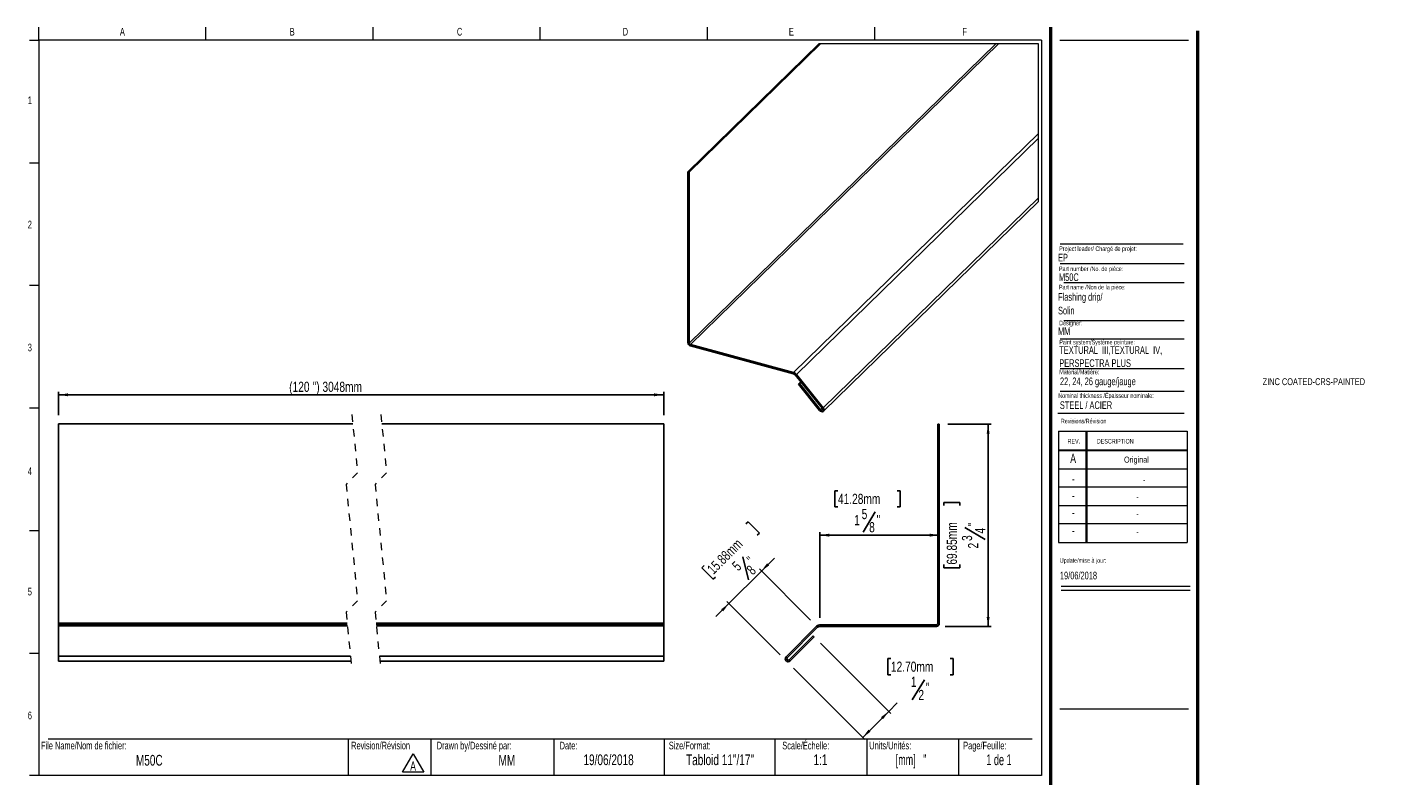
# Model space of a CAD drawing. Header units: inches. Extents: x 0.5 to 18.9, y 0.4 to 10.7.
import ezdxf

# ---------------------------------------------------------------- set-up
doc = ezdxf.new("R2010")
doc.units = ezdxf.units.IN
doc.header["$MEASUREMENT"] = 0
doc.linetypes.add('HIDDEN', pattern=[0.075, 0.05, -0.025])
doc.layers.add('FORMAT', color=7, linetype='Continuous')
doc.styles.add('SLDTEXTSTYLE0', font='TXT', dxfattribs={"width": 0.7})
doc.styles.add('SLDTEXTSTYLE1', font='TXT', dxfattribs={"width": 0.633333})
doc.styles.add('SLDTEXTSTYLE2', font='TXT', dxfattribs={"width": 0.625})
doc.styles.add('SLDTEXTSTYLE3', font='TXT', dxfattribs={"width": 0.75})
doc.dimstyles.new('SLDDIMSTYLE0', dxfattribs={"dimtxt": 0.137795, "dimasz": 0.13, "dimexe": 0, "dimexo": 0.0625, "dimgap": 0.034449, "dimtad": 1, "dimdec": 6, "dimrnd": 1e-09, "dimzin": 12, "dimdsep": 46, "dimlunit": 5, "dimtxsty": 'SLDTEXTSTYLE3', "dimsah": 1, "dimcen": 0.09, "dimadec": 0, "dimazin": 3, "dimtfac": 1, "dimtmove": 0, "dimatfit": 0, "dimfxl": 1, "dimfrac": 2, "dimtolj": 1, "dimtzin": 12, "dimarcsym": 0})
doc.dimstyles.new('SLDDIMSTYLE1', dxfattribs={"dimtxt": 0.137795, "dimasz": 0.13, "dimexe": 0, "dimexo": 0.0625, "dimgap": 0.034449, "dimtad": 0, "dimtih": 1, "dimtoh": 1, "dimdec": 6, "dimrnd": 1e-09, "dimzin": 12, "dimdsep": 46, "dimlunit": 5, "dimtxsty": 'SLDTEXTSTYLE3', "dimsah": 1, "dimcen": 0.09, "dimadec": 0, "dimazin": 3, "dimtfac": 1, "dimtofl": 0, "dimtmove": 0, "dimatfit": 3, "dimfxl": 1, "dimfrac": 2, "dimtolj": 1, "dimtzin": 12, "dimarcsym": 0})
doc.dimstyles.new('SLDDIMSTYLE2', dxfattribs={"dimtxt": 0.137795, "dimasz": 0.13, "dimexe": 0, "dimexo": 0.0625, "dimgap": 0.034449, "dimtad": 1, "dimdec": 6, "dimrnd": 1e-09, "dimzin": 12, "dimdsep": 46, "dimlunit": 5, "dimtxsty": 'SLDTEXTSTYLE3', "dimsah": 1, "dimcen": 0.09, "dimadec": 0, "dimazin": 3, "dimtfac": 1, "dimtofl": 0, "dimtmove": 0, "dimatfit": 3, "dimfxl": 1, "dimfrac": 2, "dimtolj": 1, "dimtzin": 12, "dimarcsym": 0})
doc.dimstyles.new('SLDDIMSTYLE3', dxfattribs={"dimtxt": 0.137795, "dimasz": 0.13, "dimexe": 0, "dimexo": 0.0625, "dimgap": 0.034449, "dimtad": 1, "dimrnd": 1e-09, "dimzin": 12, "dimdsep": 46, "dimlunit": 5, "dimtxsty": 'SLDTEXTSTYLE3', "dimsah": 1, "dimcen": 0.09, "dimadec": 0, "dimazin": 3, "dimtfac": 1, "dimtofl": 0, "dimtmove": 0, "dimatfit": 3, "dimfxl": 1, "dimfrac": 2, "dimtolj": 1, "dimtzin": 12, "dimarcsym": 0})

# ---------------------------------------------------------------- blocks, each defined once
blk = doc.blocks.new('SW_NOTE_0')
at = {"color": 0, "linetype": 'Continuous', "lineweight": 0}
for p, q in [((-0.096, 0.015), (0.049, 0.266)), ((0.049, 0.266), (0.194, 0.015)), ((0.194, 0.015), (-0.096, 0.015))]:
    blk.add_line(p, q, dxfattribs=at)
at = {"color": 0, "linetype": 'Continuous', "lineweight": 0, "insert": (0.049, 0.161), "char_height": 0.125, "attachment_point": 2, "style": 'SLDTEXTSTYLE0'}
blk.add_mtext('A', dxfattribs=at)
blk = doc.blocks.new('SW_NOTE_1')
at = {"layer": 'FORMAT', "color": 0, "char_height": 0.10417, "attachment_point": 1, "style": 'SLDTEXTSTYLE0'}
for s, insert in [('TEXTURAL  III,TEXTURAL  IV,', (0, 0.134)), ('PERSPECTRA PLUS', (0, -0.044))]:
    blk.add_mtext(s, dxfattribs=dict(at, insert=insert))
blk = doc.blocks.new('_D')
at = {"layer": 'FORMAT'}
for p, q in [((10.234, 3.94), (10.264, 3.97)), ((10.264, 3.97), (10.418, 3.815)), ((10.418, 3.815), (10.389, 3.785)), ((9.666, 3.373), (9.637, 3.343)), ((9.637, 3.343), (9.791, 3.188)), ((10.192, 3.492), (10.27, 3.18)), ((11.112, 2.632), (10.418, 3.327)), ((10.446, 3.299), (10.622, 3.475)), ((9.791, 3.188), (9.821, 3.218)), ((10.446, 3.299), (10.004, 2.857)), ((10.004, 2.857), (9.827, 2.68)), ((10.699, 2.162), (9.976, 2.885))]:
    blk.add_line(p, q, dxfattribs=at)
for points in [[(10.446, 3.299), (10.552, 3.376), (10.523, 3.405)], [(10.004, 2.857), (9.898, 2.779), (9.926, 2.751)]]:
    blk.add_solid(points, dxfattribs=at)
at = {"layer": 'FORMAT', "attachment_point": 1, "rotation": 45, "style": 'SLDTEXTSTYLE3'}
for s, insert, char_height in [('15.88mm', (9.696, 3.343), 0.1378), ('"', (10.234, 3.476), 0.138), ('5', (10.033, 3.389), 0.138), ('8', (10.231, 3.335), 0.138)]:
    blk.add_mtext(s, dxfattribs=dict(at, insert=insert, char_height=char_height))
blk = doc.blocks.new('_D_1')
at = {"layer": 'FORMAT'}
for p, q in [((11.247, 2.32), (12.205, 1.363)), ((12.206, 2.109), (12.164, 2.109)), ((12.164, 2.109), (12.164, 1.89)), ((13.009, 2.109), (13.051, 2.109)), ((13.051, 2.109), (13.051, 1.89)), ((10.882, 1.978), (11.851, 1.009)), ((12.164, 1.89), (12.206, 1.89)), ((13.051, 1.89), (13.009, 1.89)), ((12.662, 1.822), (12.496, 1.546)), ((12.177, 1.391), (12.292, 1.506)), ((11.823, 1.037), (12.177, 1.391))]:
    blk.add_line(p, q, dxfattribs=at)
for points in [[(12.177, 1.391), (12.071, 1.313), (12.099, 1.285)], [(11.823, 1.037), (11.929, 1.115), (11.901, 1.143)]]:
    blk.add_solid(points, dxfattribs=at)
at = {"layer": 'FORMAT', "attachment_point": 1, "style": 'SLDTEXTSTYLE3'}
for s, insert, char_height in [('12.70mm', (12.206, 2.068), 0.1378), ('1', (12.477, 1.862), 0.138), ('2', (12.579, 1.683), 0.138), ('"', (12.681, 1.781), 0.138)]:
    blk.add_mtext(s, dxfattribs=dict(at, insert=insert, char_height=char_height))
blk = doc.blocks.new('_D_2')
at = {"layer": 'FORMAT'}
for p, q in [((12.981, 5.296), (13.567, 5.296)), ((13.527, 5.296), (13.527, 2.546)), ((12.924, 4.188), (12.924, 4.23)), ((12.924, 4.23), (13.143, 4.23)), ((13.143, 4.23), (13.143, 4.188)), ((13.211, 3.892), (13.487, 3.727)), ((12.924, 3.386), (12.924, 3.344)), ((12.924, 3.344), (13.143, 3.344)), ((13.143, 3.344), (13.143, 3.386)), ((12.942, 2.546), (13.567, 2.546))]:
    blk.add_line(p, q, dxfattribs=at)
for points in [[(13.527, 5.296), (13.507, 5.166), (13.547, 5.166)], [(13.527, 2.546), (13.547, 2.676), (13.507, 2.676)]]:
    blk.add_solid(points, dxfattribs=at)
at = {"layer": 'FORMAT', "attachment_point": 1, "rotation": 90, "style": 'SLDTEXTSTYLE3'}
for s, insert, char_height in [('69.85mm', (12.965, 3.386), 0.1378), ('"', (13.252, 3.911), 0.138), ('4', (13.35, 3.809), 0.138), ('3', (13.171, 3.708), 0.138), ('2', (13.254, 3.606), 0.138)]:
    blk.add_mtext(s, dxfattribs=dict(at, insert=insert, char_height=char_height))
blk = doc.blocks.new('_D_3')
at = {"layer": 'FORMAT'}
for p, q in [((11.486, 4.39), (11.444, 4.39)), ((11.444, 4.39), (11.444, 4.171)), ((12.289, 4.39), (12.331, 4.39)), ((12.331, 4.39), (12.331, 4.171)), ((11.444, 4.171), (11.486, 4.171)), ((11.993, 4.103), (11.827, 3.827)), ((12.331, 4.171), (12.289, 4.171)), ((11.238, 2.664), (11.238, 3.826)), ((12.863, 3.787), (11.238, 3.787))]:
    blk.add_line(p, q, dxfattribs=at)
for points in [[(11.238, 3.787), (11.368, 3.767), (11.368, 3.807)], [(12.863, 3.787), (12.733, 3.807), (12.733, 3.767)]]:
    blk.add_solid(points, dxfattribs=at)
at = {"layer": 'FORMAT', "attachment_point": 1, "style": 'SLDTEXTSTYLE3'}
for s, insert, char_height in [('41.28mm', (11.486, 4.349), 0.1378), ('1', (11.707, 4.06), 0.138), ('5', (11.808, 4.143), 0.138), ('"', (12.012, 4.062), 0.138), ('8', (11.91, 3.964), 0.138)]:
    blk.add_mtext(s, dxfattribs=dict(at, insert=insert, char_height=char_height))
blk = doc.blocks.new('_D_4')
at = {"layer": 'FORMAT'}
for p, q in [((0.893, 5.42), (0.893, 5.734)), ((9.118, 5.42), (9.118, 5.734)), ((0.893, 5.695), (9.118, 5.695))]:
    blk.add_line(p, q, dxfattribs=at)
for points in [[(0.893, 5.695), (1.023, 5.675), (1.023, 5.715)], [(9.118, 5.695), (8.988, 5.715), (8.988, 5.675)]]:
    blk.add_solid(points, dxfattribs=at)
at = {"layer": 'FORMAT', "insert": (4.028, 5.873), "char_height": 0.1378, "attachment_point": 1, "style": 'SLDTEXTSTYLE3'}
blk.add_mtext("(120 '') 3048mm", dxfattribs=at)

msp = doc.modelspace()

# ---------------------------------------------------------------- linework, layer by layer
at = {"color": 7, "linetype": 'Continuous', "lineweight": 18}
for p, q in [((0.6262516, 10.5170732), (0.6262516, 10.6939449)), ((2.8970849, 10.5170732), (2.8970849, 10.6939449)), ((5.1679183, 10.5170732), (5.1679183, 10.6939449)), ((7.4387516, 10.5170732), (7.4387516, 10.6939449)), ((9.7095849, 10.6939449), (9.7095849, 10.5170732)), ((11.9804183, 10.6939449), (11.9804183, 10.5170732)), ((0.5012516, 10.5170732), (0.6262516, 10.5170732)), ((14.2512516, 10.5170732), (0.6262516, 10.5170732)), ((0.6262516, 10.5170732), (0.6262516, 0.5170732)), ((14.2512516, 10.5170732), (14.2512516, 0.5170732)), ((14.5012516, 10.5170732), (16.2512516, 10.5170732)), ((0.5012516, 8.8504065), (0.6262516, 8.8504065)), ((14.5052809, 7.4796461), (16.192868, 7.4796461)), ((14.5578273, 7.2228331), (16.192868, 7.2228331)), ((0.5012516, 7.1837398), (0.6262516, 7.1837398)), ((14.5578273, 6.7072972), (16.192868, 6.7072972)), ((14.5052809, 6.4574028), (16.192868, 6.4574028)), ((14.5052809, 6.0531641), (16.192868, 6.0531641)), ((14.5052809, 5.7453132), (16.192868, 5.7453132)), ((0.5012516, 5.5170732), (0.6262516, 5.5170732)), ((14.4754278, 5.446808), (16.192868, 5.446808)), ((14.4811999, 5.1987495), (16.2311999, 5.1987495)), ((14.4811999, 5.1987495), (14.4811999, 3.6887495)), ((14.8561999, 5.1987495), (14.8561999, 3.6887495)), ((14.8661999, 5.1987495), (14.8661999, 3.6887495)), ((16.2311999, 5.1987495), (16.2311999, 3.6887495)), ((14.4811999, 4.9487495), (16.2311999, 4.9487495)), ((14.4811999, 4.9387495), (16.2311999, 4.9387495)), ((14.4811999, 4.6887495), (16.2311999, 4.6887495)), ((16.2311999, 4.4387495), (14.4811999, 4.4387495)), ((14.4811999, 4.1887495), (16.2311999, 4.1887495)), ((16.2311999, 3.9387495), (14.4811999, 3.9387495)), ((0.5012516, 3.8504065), (0.6262516, 3.8504065)), ((14.4811999, 3.6887495), (16.2311999, 3.6887495)), ((14.5215385, 3.094666), (16.2715385, 3.094666)), ((14.5215385, 3.0386495), (16.2715385, 3.0386495)), ((0.5012516, 2.1837398), (0.6262516, 2.1837398)), ((0.7512516, 1.0170732), (14.1262516, 1.0170732)), ((4.8316802, 1.0170732), (4.8316802, 0.5170732)), ((5.9539324, 1.0170732), (5.9539324, 0.5170732)), ((7.6262516, 1.0170732), (7.6262516, 0.5170732)), ((9.1262516, 1.0170732), (9.1262516, 0.5170732)), ((10.6262516, 1.0170732), (10.6262516, 0.5170732)), ((11.8762516, 1.0170732), (11.8762516, 0.5170732)), ((13.1262516, 1.0170732), (13.1262516, 0.5170732)), ((0.6262516, 0.5170732), (0.5012516, 0.5170732)), ((14.2512516, 0.5170732), (0.6262516, 0.5170732))]:
    msp.add_line(p, q, dxfattribs=at)
at = {"color": 7, "linetype": 'Continuous', "lineweight": 50}
for p, q in [((14.3762516, 10.6939449), (14.3762516, 0.3920732)), ((16.3762516, 0.3920732), (16.3762516, 10.6420732))]:
    msp.add_line(p, q, dxfattribs=at)
at = {"color": 7, "linetype": 'Continuous', "lineweight": 25}
for p, q in [((9.4456855, 8.7275751), (11.227456, 10.466638)), ((9.4633744, 6.3993051), (13.6305933, 10.466638)), ((9.4633744, 8.722768), (11.2500706, 10.466638)), ((9.4805049, 6.3780457), (13.6695052, 10.466638)), ((10.8828649, 5.9969139), (14.2125294, 9.2467691)), ((10.9203877, 5.9716523), (14.2125294, 9.1848835)), ((9.4456855, 8.7275751), (9.4456855, 6.4041121)), ((9.4456855, 8.7275751), (9.4633744, 8.722768)), ((9.4633744, 8.722768), (9.4633744, 6.3993051)), ((11.2864306, 5.5174051), (14.2125294, 8.3733675)), ((11.2893322, 5.4716972), (14.2125294, 8.3248272)), ((9.4805049, 6.3780457), (10.8828649, 5.9969139)), ((9.4805049, 6.3609023), (10.8828649, 5.9797705)), ((10.9078801, 5.9629298), (11.273923, 5.5086826)), ((10.9203877, 5.9716523), (11.2864306, 5.5174051)), ((10.948924, 5.8400269), (10.9813862, 5.8717113)), ((10.948924, 5.8400269), (10.9614316, 5.8487494)), ((11.2367945, 5.4827886), (10.948924, 5.8400269)), ((10.9614316, 5.8487494), (10.9829585, 5.86976)), ((11.2493021, 5.4915111), (10.9614316, 5.8487494)), ((0.8930981, 5.3014263), (4.8921591, 5.3014263)), ((0.8930981, 5.3014263), (0.8930981, 2.5907964)), ((5.285858, 5.3014263), (9.1175215, 5.3014263)), ((9.1175215, 5.3014263), (9.1175215, 2.5907964)), ((12.8633626, 5.2958338), (12.8433626, 5.2958338)), ((12.8433626, 5.2958338), (12.8433626, 2.5852039)), ((12.8633626, 5.2958338), (12.8633626, 2.5852039)), ((0.8930981, 2.5907964), (4.8156563, 2.5907964)), ((0.8930981, 2.5907964), (0.8930981, 2.5714263)), ((5.2093575, 2.5907964), (9.1175215, 2.5907964)), ((9.1175215, 2.5907964), (9.1175215, 2.5714263)), ((0.8930981, 2.5714263), (4.8175852, 2.5714263)), ((0.8930981, 2.5714263), (0.8930981, 2.5538527)), ((0.8930981, 2.5538527), (4.8193335, 2.5538527)), ((0.8930981, 2.5538527), (0.8930981, 2.1399725)), ((5.2112865, 2.5714263), (9.1175215, 2.5714263)), ((5.2130347, 2.5538527), (9.1175215, 2.5538527)), ((9.1175215, 2.5714263), (9.1175215, 2.5538527)), ((9.1175215, 2.5538527), (9.1175215, 2.1399725)), ((11.1959362, 2.5482602), (10.782056, 2.13438)), ((11.2100784, 2.5341181), (10.7961982, 2.1202379)), ((10.824037, 2.092399), (11.1495289, 2.4178909)), ((10.8381792, 2.0782569), (11.163671, 2.4037487)), ((11.163671, 2.4037487), (11.1495289, 2.4178909)), ((12.8239926, 2.5658338), (11.2383626, 2.5658338)), ((12.8239926, 2.5458338), (11.2383626, 2.5458338)), ((0.8930981, 2.1399725), (0.8930981, 2.0722259)), ((0.8930981, 2.1399725), (4.8605311, 2.1399725)), ((0.8930981, 2.0722259), (4.867273, 2.0722259)), ((5.2542323, 2.1399725), (9.1175215, 2.1399725)), ((5.2609742, 2.0722259), (9.1175215, 2.0722259)), ((9.1175215, 2.1399725), (9.1175215, 2.0722259))]:
    msp.add_line(p, q, dxfattribs=at)
at = {"color": 7, "linetype": 'HIDDEN', "lineweight": 18}
for p, q in [((4.8797161, 5.4264263), (4.9584563, 4.6353664)), ((5.2734169, 5.4264263), (5.3521571, 4.6353664)), ((4.9584563, 4.6353664), (4.800976, 4.4778861)), ((5.3521571, 4.6353664), (5.1946767, 4.4778861)), ((4.800976, 4.4778861), (4.9584563, 2.8957662)), ((5.1946767, 4.4778861), (5.3521571, 2.8957662)), ((4.9584563, 2.8957662), (4.800976, 2.7382859)), ((5.3521571, 2.8957662), (5.1946767, 2.7382859)), ((4.800976, 2.7382859), (4.8797161, 1.9472259)), ((5.1946767, 2.7382859), (5.2734169, 1.9472259))]:
    msp.add_line(p, q, dxfattribs=at)
at = {"color": 8, "linetype": 'Continuous', "lineweight": 25}
msp.add_line((11.2493021, 5.4915111), (11.270829, 5.5125229), dxfattribs=at)
at = {"color": 7, "linetype": 'Continuous', "lineweight": 18, "flags": 128}
msp.add_lwpolyline([(14.2125294, 8.3248272), (14.2125294, 8.3733675), (14.2125294, 9.1848835), (14.2125294, 9.2467691), (14.2125294, 10.466638), (13.6695052, 10.466638), (13.6305933, 10.466638), (11.2500706, 10.466638), (11.227456, 10.466638)], dxfattribs=at)
at = {"color": 7, "linetype": 'Continuous', "lineweight": 25, "flags": 128}
for points in [[(11.2864306, 5.5174051), (11.2940396, 5.5043014), (11.2967112, 5.4905583), (11.2940396, 5.4782666), (11.2864306, 5.4692989), (11.2750447, 5.4650198), (11.2616125, 5.4660805), (11.2481815, 5.4723202), (11.2367945, 5.4827886)], [(11.273923, 5.5086826), (11.2776976, 5.5021824), (11.2790223, 5.4953654), (11.2776976, 5.4892688), (11.273923, 5.4848196), (11.2682758, 5.4826971), (11.2616125, 5.4832239), (11.2549504, 5.4863191), (11.2493021, 5.4915111)]]:
    msp.add_lwpolyline(points, dxfattribs=at)
at = {"color": 7, "linetype": 'Continuous', "lineweight": 25}
for centre, radius, start, end in [((9.4934172, 6.4069414), 0.0478156, 183.39218996, 254.33306003), ((9.4868566, 6.4006952), 0.0235233, 183.38800097, 254.33462054), ((10.862104, 5.9255779), 0.0742955, 38.32705887, 73.77343782), ((10.8690222, 5.9322094), 0.0495346, 38.3293812, 73.77234834), ((12.8239926, 2.5852039), 0.0393701, 270, 0), ((12.8239926, 2.5852039), 0.0193701, 270, 0), ((11.2383626, 2.5058338), 0.06, 90, 135), ((11.2383626, 2.5058338), 0.04, 90, 135), ((10.8101176, 2.1063185), 0.039685, 135, 315), ((10.8101176, 2.1063185), 0.019685, 135, 315)]:
    msp.add_arc(centre, radius, start, end, dxfattribs=at)
at = {"layer": 'FORMAT', "color": 250, "lineweight": 18, "true_color": 0x454545}
msp.add_line((14.5052809, 7.7477891), (16.1756542, 7.7477891), dxfattribs=at)
at = {"layer": 'FORMAT', "lineweight": 18}
for p, q in [((10.782056, 2.0782569), (10.7988011, 2.0615118)), ((14.5012516, 1.4265536), (16.2512516, 1.4265536))]:
    msp.add_line(p, q, dxfattribs=at)

# ---------------------------------------------------------------- block references
at = {"color": 7, "linetype": 'Continuous', "lineweight": 0}
msp.add_blockref('SW_NOTE_0', (5.6629239, 0.5500403), dxfattribs=at)
at = {"layer": 'FORMAT'}
msp.add_blockref('SW_NOTE_1', (14.4936793, 6.2219515), dxfattribs=at)

# ---------------------------------------------------------------- texts
at = {"color": 7, "linetype": 'Continuous', "lineweight": 0}
for s, insert, char_height, attachment_point, style in [('A', (1.7614258, 10.6839024), 0.1041667, 2, 'SLDTEXTSTYLE0'), ('B', (4.0695891, 10.6839024), 0.1041667, 2, 'SLDTEXTSTYLE0'), ('C', (6.3441318, 10.6839024), 0.1041667, 2, 'SLDTEXTSTYLE0'), ('D', (8.5974733, 10.6839024), 0.1041667, 2, 'SLDTEXTSTYLE0'), ('E', (10.8526565, 10.6839024), 0.1041667, 2, 'SLDTEXTSTYLE0'), ('F', (13.2074254, 10.6839024), 0.1041667, 2, 'SLDTEXTSTYLE0'), ('1', (0.5037246, 9.7518248), 0.1041667, 2, 'SLDTEXTSTYLE0'), ('2', (0.5037246, 8.0618626), 0.1041667, 2, 'SLDTEXTSTYLE0'), ('EP', (14.4770103, 7.6126145), 0.10416667, 1, 'SLDTEXTSTYLE0'), ('Project leader/ Chargé de projet:', (14.4927736, 7.7128037), 0.0625, 1, 'SLDTEXTSTYLE0'), ('Part number /No. de pièce:', (14.4892638, 7.4395042), 0.0625, 1, 'SLDTEXTSTYLE0'), ('M50C', (14.4892638, 7.3462932), 0.10416667, 1, 'SLDTEXTSTYLE0'), ('Designer:', (14.4927736, 6.7027068), 0.0625, 1, 'SLDTEXTSTYLE0'), ('MM', (14.4770103, 6.6115619), 0.10416667, 1, 'SLDTEXTSTYLE0'), ('3', (0.5037246, 6.3910002), 0.1041667, 2, 'SLDTEXTSTYLE0'), ('Paint system/Système peinture:', (14.4936793, 6.4423393), 0.0625, 1, 'SLDTEXTSTYLE0'), ('ZINC COATED-CRS-PAINTED', (17.2579034, 5.920721), 0.09375, 1, 'SLDTEXTSTYLE0'), ('Nominal thickness /Épaisseur nominale:', (14.4802784, 5.7152135), 0.0625, 1, 'SLDTEXTSTYLE0'), ('STEEL / ACIER', (14.5019361, 5.6065758), 0.104166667, 1, 'SLDTEXTSTYLE0'), ('Revisions/Révision', (14.5156012, 5.3694188), 0.0625, 1, 'SLDTEXTSTYLE0'), ('REV.', (14.6062312, 5.0951297), 0.0625, 1, 'SLDTEXTSTYLE0'), ('DESCRIPTION', (15.0041424, 5.0951297), 0.0625, 1, 'SLDTEXTSTYLE0'), ('A', (14.6820414, 4.8942809), 0.125, 2, 'SLDTEXTSTYLE0'), ('Original', (15.5419694, 4.8554617), 0.08333333, 2, 'SLDTEXTSTYLE0'), ('4', (0.5037246, 4.7085424), 0.1041667, 2, 'SLDTEXTSTYLE0'), ('-', (14.6833579, 4.6174037), 0.125, 2, 'SLDTEXTSTYLE0'), ('-', (15.6471739, 4.5785845), 0.0833333, 2, 'SLDTEXTSTYLE0'), ('-', (14.6833579, 4.3881653), 0.125, 2, 'SLDTEXTSTYLE0'), ('-', (15.5556728, 4.3493461), 0.0833333, 2, 'SLDTEXTSTYLE0'), ('-', (14.6833579, 4.1569001), 0.125, 2, 'SLDTEXTSTYLE0'), ('-', (15.5556728, 4.118081), 0.0833333, 2, 'SLDTEXTSTYLE0'), ('-', (14.6833579, 3.9142956), 0.125, 2, 'SLDTEXTSTYLE0'), ('-', (15.5556728, 3.8754764), 0.0833333, 2, 'SLDTEXTSTYLE0'), ('Update/mise à jour:', (14.5009021, 3.4746831), 0.0625, 1, 'SLDTEXTSTYLE0'), ('19/06/2018', (14.5029298, 3.2903145), 0.10416667, 1, 'SLDTEXTSTYLE0'), ('5', (0.5037246, 3.0715769), 0.1041667, 2, 'SLDTEXTSTYLE0'), ('6', (0.5037246, 1.3878409), 0.1041667, 2, 'SLDTEXTSTYLE0'), ('File Name/Nom de fichier:', (0.6549319, 0.9786785), 0.104166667, 1, 'SLDTEXTSTYLE0'), ('Revision/Révision', (4.8700984, 0.9786785), 0.104166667, 1, 'SLDTEXTSTYLE0'), ('Drawn by/Dessiné par:', (6.0332993, 0.9786785), 0.104166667, 1, 'SLDTEXTSTYLE0'), ('Date:', (7.7035091, 0.9786785), 0.10416667, 1, 'SLDTEXTSTYLE0'), ('Size/Format:', (9.1875093, 0.9786785), 0.104166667, 1, 'SLDTEXTSTYLE0'), ('Scale/Échelle:', (10.7293877, 0.9786785), 0.104166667, 1, 'SLDTEXTSTYLE0'), ('Units/Unités:', (11.9111167, 0.9786785), 0.104166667, 1, 'SLDTEXTSTYLE0'), ('Page/Feuille:', (13.1879976, 0.9786785), 0.104166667, 1, 'SLDTEXTSTYLE0'), ('M50C', (2.1268626, 0.7993968), 0.14583333, 2, 'SLDTEXTSTYLE0'), ('MM', (6.9863934, 0.7993968), 0.14583333, 2, 'SLDTEXTSTYLE0'), ('19/06/2018', (8.3687858, 0.805962), 0.14583333, 2, 'SLDTEXTSTYLE0'), ('Tabloid 11"/17"', (9.8831067, 0.805962), 0.145833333, 2, 'SLDTEXTSTYLE0'), ('1:1', (11.2474421, 0.805962), 0.14583333, 2, 'SLDTEXTSTYLE0'), ('[mm]   "', (12.4789981, 0.805962), 0.14583333, 2, 'SLDTEXTSTYLE2'), ('1 de 1', (13.6742198, 0.805962), 0.14583333, 2, 'SLDTEXTSTYLE1')]:
    msp.add_mtext(s, dxfattribs=dict(at, insert=insert, char_height=char_height, attachment_point=attachment_point, style=style))
at = {"layer": 'FORMAT', "attachment_point": 1, "style": 'SLDTEXTSTYLE0'}
for s, insert, char_height in [('Part name /Non de la pièce:', (14.4892638, 7.1904184), 0.0625), ('Flashing drip/', (14.4770103, 7.0784856), 0.104166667), ('Solin', (14.4770103, 6.8922265), 0.10416667), ('Material/Matière:', (14.4936793, 6.0368173), 0.0625), ('22, 24, 26 gauge/jauge', (14.503118, 5.9304258), 0.104166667)]:
    msp.add_mtext(s, dxfattribs=dict(at, insert=insert, char_height=char_height))

# ---------------------------------------------------------------- dimensions: what is measured, and where the dimension line sits
at = {"layer": 'FORMAT'}
dim = msp.add_linear_dim(base=(9.1175215, 5.6951271), p1=(0.8930981, 5.3014263), p2=(9.1175215, 5.3014263), angle=0, text="(120 '') 3048mm", dimstyle='SLDDIMSTYLE3', dxfattribs=at)
dim.commit()
dim.dimension.update_dxf_attribs({"geometry": '_D_4', "text_midpoint": (4.7117976, 5.6951271), "dimtype": 160})
for base, p1, p2, angle, dimstyle, picture, middle in [((13.5272595, 2.5458338), (12.8633626, 5.2958338), (12.8239926, 2.5458338), 90, 'SLDDIMSTYLE2', '_D_2', (13.5272595, 3.7868401)), ((10.0035705, 2.8567424), (11.1959362, 2.5482602), (10.782056, 2.0782569), 45, 'SLDDIMSTYLE0', '_D', (10.3767318, 3.2299036)), ((11.8231787, 1.0371343), (11.163671, 2.4037487), (10.7988011, 2.0615118), 45, 'SLDDIMSTYLE1', '_D_1', (12.6073079, 1.8212635))]:
    dim = msp.add_linear_dim(base=base, p1=p1, p2=p2, angle=angle, dimstyle=dimstyle, dxfattribs=at)
    dim.commit()
    dim.dimension.update_dxf_attribs({"geometry": picture, "text_midpoint": middle, "dimtype": 160})
dim = msp.add_linear_dim(base=(11.2383626, 3.7868401), p1=(12.8633626, 2.5852039), p2=(11.2383626, 2.5458338), dimstyle='SLDDIMSTYLE2', dxfattribs=at)
dim.commit()
dim.dimension.update_dxf_attribs({"geometry": '_D_3', "text_midpoint": (11.8876543, 3.7868401), "dimtype": 160})

doc.saveas('drawing.dxf')
